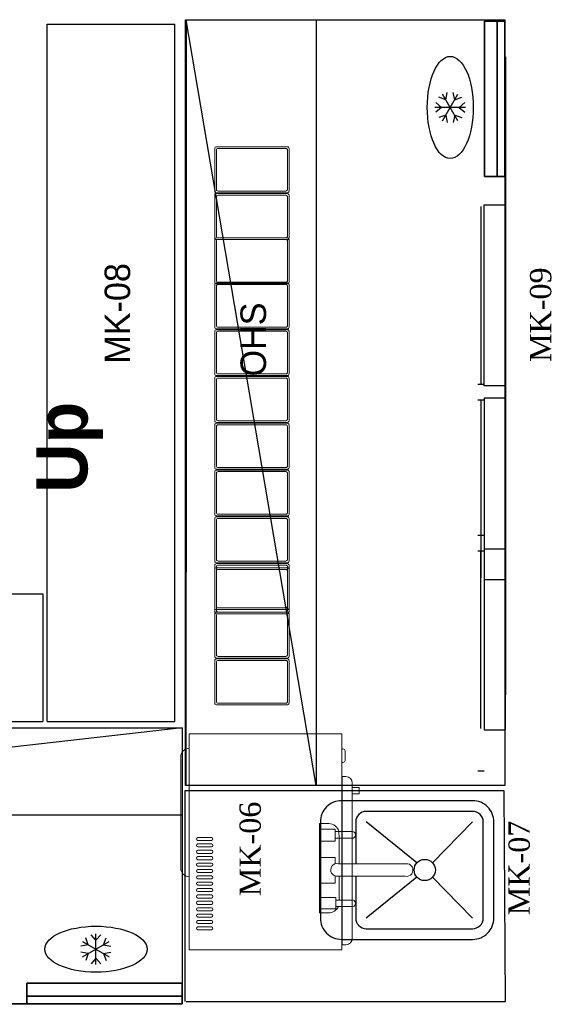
# Model space of a CAD drawing. Header units: millimetres. Extents: x 31882 to 271790, y -35693 to 24917.
# Tile 255 of 256: x 102424 to 103666, y 15770 to 18098. Entities that reach past the tile are written whole.
import ezdxf

# ---------------------------------------------------------------- set-up
doc = ezdxf.new("R2010")
doc.units = ezdxf.units.MM
doc.header["$MEASUREMENT"] = 0
for name, color, linetype, lineweight in [('A - TEXT', 7, 'Continuous', 13), ('CKD Equipments', 252, 'Continuous', 0), ('EQUIPMENT', 130, 'Continuous', 13)]:
    doc.layers.add(name, color=color, linetype=linetype, lineweight=lineweight)
for name, color, linetype in [('EQUI.', 4, 'Continuous'), ('IQ_200_3D', 1, 'Continuous'), ('kitchen equip1', 8, 'Continuous'), ('T-Title', 140, 'Continuous')]:
    doc.layers.add(name, color=color, linetype=linetype)
doc.styles.add('C100', font='txt', dxfattribs={"height": 0.2})
doc.styles.add('CKD_Dimension Text', font='BOOKOS.TTF', dxfattribs={"height": 50})
doc.styles.add('style1', font='txt')

# ---------------------------------------------------------------- blocks, each defined once
blk = doc.blocks.new('A$C08566EE6')
at = {"layer": 'EQUIPMENT'}
for p, q in [((126.2, 404), (126.2, 419)), ((141.5, 419), (126.2, 419)), ((141.5, 419), (141.5, 404)), ((481.1, 403), (115.6, 403)), ((126.2, 403), (126.2, 404)), ((141.5, 403), (141.5, 404)), ((0, 378), (10, 378)), ((0, 378), (0, 20)), ((10, 378), (498, 378)), ((35.7, 378), (35.7, 381)), ((40.7, 386), (62.5, 386)), ((67.5, 378), (67.5, 381)), ((100.6, 379), (100.6, 388)), ((100.6, 379), (496.1, 379)), ((127.3, 378), (127.3, 379)), ((469.4, 378), (469.4, 379)), ((496.1, 379), (496.1, 388)), ((498, 378), (508, 378)), ((508, 20), (508, 378)), ((243.9, 39.8), (243.9, 72.5)), ((251.1, 72.5), (251.1, 39.8)), ((258.9, 39.8), (258.9, 72.5)), ((266.1, 72.5), (266.1, 39.8)), ((273.9, 39.8), (273.9, 72.5)), ((281.1, 72.5), (281.1, 39.8)), ((288.9, 39.8), (288.9, 72.5)), ((296.1, 72.5), (296.1, 39.8)), ((303.9, 39.8), (303.9, 72.5)), ((311.1, 72.5), (311.1, 39.8)), ((318.9, 39.8), (318.9, 72.5)), ((326.1, 72.5), (326.1, 39.8)), ((333.9, 39.8), (333.9, 72.5)), ((341.1, 72.5), (341.1, 39.8)), ((348.9, 39.8), (348.9, 72.5)), ((356.1, 72.5), (356.1, 39.8)), ((363.9, 39.8), (363.9, 72.5)), ((371.1, 72.5), (371.1, 39.8)), ((378.9, 39.8), (378.9, 72.5)), ((386.1, 72.5), (386.1, 39.8)), ((393.9, 39.8), (393.9, 72.5)), ((401.1, 72.5), (401.1, 39.8)), ((408.9, 39.8), (408.9, 72.5)), ((416.1, 72.5), (416.1, 39.8)), ((423.9, 39.8), (423.9, 72.5)), ((431.1, 72.5), (431.1, 39.8)), ((438.9, 39.8), (438.9, 72.5)), ((446.1, 72.5), (446.1, 39.8)), ((453.9, 39.8), (453.9, 72.5)), ((461.1, 72.5), (461.1, 39.8)), ((10, 20), (0, 20)), ((498, 20), (10, 20)), ((508, 20), (498, 20)), ((54, 0), (316.1, 0))]:
    blk.add_line(p, q, dxfattribs=at)
for centre, radius, start, end in [((115.6, 388), 15, 90, 180), ((481.1, 388), 15, 0, 90), ((40.7, 381), 5, 90, 180), ((62.5, 381), 5, 0, 90), ((247.5, 71.2), 3.83, 19.6898, 160.3102), ((262.5, 71.2), 3.83, 19.6898, 160.3102), ((277.5, 71.2), 3.83, 19.6898, 160.3102), ((292.5, 71.2), 3.83, 19.6898, 160.3102), ((307.5, 71.2), 3.83, 19.6898, 160.3102), ((322.5, 71.2), 3.83, 19.6898, 160.3102), ((337.5, 71.2), 3.83, 19.6898, 160.3102), ((352.5, 71.2), 3.83, 19.6898, 160.3102), ((367.5, 71.2), 3.83, 19.6898, 160.3102), ((382.5, 71.2), 3.83, 19.6898, 160.3102), ((397.5, 71.2), 3.83, 19.6898, 160.3102), ((412.5, 71.2), 3.83, 19.6898, 160.3102), ((427.5, 71.2), 3.83, 19.6898, 160.3102), ((442.5, 71.2), 3.83, 19.6898, 160.3102), ((457.5, 71.2), 3.83, 19.6898, 160.3102), ((247.5, 41), 3.8, 198.7415, 341.2585), ((262.5, 41), 3.8, 198.7415, 341.2585), ((277.5, 41), 3.8, 198.7415, 341.2585), ((292.5, 41), 3.8, 198.7415, 341.2585), ((307.5, 41), 3.8, 198.7415, 341.2585), ((322.5, 41), 3.8, 198.7415, 341.2585), ((337.5, 41), 3.8, 198.7415, 341.2585), ((352.5, 41), 3.8, 198.7415, 341.2585), ((367.5, 41), 3.8, 198.7415, 341.2585), ((382.5, 41), 3.8, 198.7415, 341.2585), ((397.5, 41), 3.8, 198.7415, 341.2585), ((412.5, 41), 3.8, 198.7415, 341.2585), ((427.5, 41), 3.8, 198.7415, 341.2585), ((442.5, 41), 3.8, 198.7415, 341.2585), ((457.5, 41), 3.8, 198.7415, 341.2585), ((54, 20), 20, 180, 270), ((316.1, 20), 20, 270, 0)]:
    blk.add_arc(centre, radius, start, end, dxfattribs=at)
blk = doc.blocks.new('ZNS-MC-BASEREFUNIT')
at = {"layer": 'IQ_200_3D'}
for points in [[(0, 70, 155), (0, 70, 600), (304, 70, 600), (304, 70, 155)], [(0, 70, 600), (0, 30, 600), (304, 30, 600), (304, 70, 600)], [(0, 30, 155), (0, 70, 155), (304, 70, 155), (304, 30, 155)], [(304, 30, 500), (0, 30, 500), (0, 45, 500), (304, 45, 500)], [(0, 45, 500), (0, 45, 585), (304, 45, 585), (304, 45, 500)], [(0, 30, 585), (0, 45, 585), (304, 45, 585), (304, 30, 585)], [(0, 30, 500), (0, 30, 155), (304, 30, 155), (304, 30, 500)], [(304, 30, 600), (0, 30, 600), (0, 30, 585), (304, 30, 585)]]:
    blk.add_3dface(points, dxfattribs=at)
for points, invisible_edges in [([(0, 45, 585), (0, 70, 600), (0, 70, 155), (0, 45, 500)], 5), ([(0, 45, 500), (0, 30, 500), (0, 30, 155), (0, 70, 155)], 8), ([(0, 70, 600), (0, 45, 585), (0, 30, 585), (0, 30, 600)], 1), ([(304, 45, 585), (304, 70, 600), (304, 70, 155), (304, 45, 500)], 5), ([(304, 45, 500), (304, 30, 500), (304, 30, 155), (304, 70, 155)], 8), ([(304, 70, 600), (304, 45, 585), (304, 30, 585), (304, 30, 600)], 1)]:
    blk.add_3dface(points, dxfattribs=dict(at, invisible_edges=invisible_edges))

msp = doc.modelspace()

# ---------------------------------------------------------------- linework, layer by layer
at = {"layer": 'CKD Equipments'}
msp.add_arc((103338, 16087.7), 15.1, 257.8667, 96.3738, dxfattribs=at)
msp.add_arc((103338, 16087.7), 15.1, 257.8667, 96.3738, dxfattribs=at)
msp.add_arc((103338, 16087.7), 15.1, 257.8667, 96.3738, dxfattribs=at)
msp.add_arc((103338, 16087.7), 15.1, 257.8667, 96.3738, dxfattribs=at)
msp.add_arc((103338, 16087.7), 15.1, 257.8667, 96.3738, dxfattribs=at)
msp.add_arc((103338, 16087.7), 15.1, 257.8667, 96.3738, dxfattribs=at)
at = {"layer": 'EQUI.'}
msp.add_lwpolyline([(103493.9, 16251.6), (103184.6, 16251.6, 0.414214), (103134.3, 16201.3), (103134.3, 15974, 0.414214), (103184.6, 15923.8), (103493.9, 15923.8, 0.414214), (103544.2, 15974), (103544.2, 16201.3, 0.414214)], format="xyb", close=True, dxfattribs=at)
msp.add_lwpolyline([(103493.9, 16251.6), (103184.6, 16251.6, 0.414214), (103134.3, 16201.3), (103134.3, 15974, 0.414214), (103184.6, 15923.8), (103493.9, 15923.8, 0.414214), (103544.2, 15974), (103544.2, 16201.3, 0.414214)], format="xyb", close=True, dxfattribs=at)
msp.add_lwpolyline([(103493.9, 16251.6), (103184.6, 16251.6, 0.414214), (103134.3, 16201.3), (103134.3, 15974, 0.414214), (103184.6, 15923.8), (103493.9, 15923.8, 0.414214), (103544.2, 15974), (103544.2, 16201.3, 0.414214)], format="xyb", close=True, dxfattribs=at)
msp.add_lwpolyline([(103493.9, 16251.6), (103184.6, 16251.6, 0.414214), (103134.3, 16201.3), (103134.3, 15974, 0.414214), (103184.6, 15923.8), (103493.9, 15923.8, 0.414214), (103544.2, 15974), (103544.2, 16201.3, 0.414214)], format="xyb", close=True, dxfattribs=at)
msp.add_lwpolyline([(103493.9, 16251.6), (103184.6, 16251.6, 0.414214), (103134.3, 16201.3), (103134.3, 15974, 0.414214), (103184.6, 15923.8), (103493.9, 15923.8, 0.414214), (103544.2, 15974), (103544.2, 16201.3, 0.414214)], format="xyb", close=True, dxfattribs=at)
msp.add_lwpolyline([(103493.9, 16251.6), (103184.6, 16251.6, 0.414214), (103134.3, 16201.3), (103134.3, 15974, 0.414214), (103184.6, 15923.8), (103493.9, 15923.8, 0.414214), (103544.2, 15974), (103544.2, 16201.3, 0.414214)], format="xyb", close=True, dxfattribs=at)
msp.add_lwpolyline([(103493.9, 16251.6), (103184.6, 16251.6, 0.414214), (103134.3, 16201.3), (103134.3, 15974, 0.414214), (103184.6, 15923.8), (103493.9, 15923.8, 0.414214), (103544.2, 15974), (103544.2, 16201.3, 0.414214)], format="xyb", close=True, dxfattribs=at)
msp.add_lwpolyline([(103493.9, 16251.6), (103184.6, 16251.6, 0.414214), (103134.3, 16201.3), (103134.3, 15974, 0.414214), (103184.6, 15923.8), (103493.9, 15923.8, 0.414214), (103544.2, 15974), (103544.2, 16201.3, 0.414214)], format="xyb", close=True, dxfattribs=at)
msp.add_lwpolyline([(103217.8, 16072.9), (103217.8, 15974, 0.414214), (103242.9, 15948.9), (103493.9, 15948.9, 0.414214), (103519.1, 15974), (103519.1, 16201.3, 0.414214), (103493.9, 16226.4), (103242.9, 16226.4, 0.414214), (103217.8, 16201.3), (103217.8, 16102.7)], format="xyb", dxfattribs=at)
msp.add_lwpolyline([(103217.8, 16072.9), (103217.8, 15974, 0.414214), (103242.9, 15948.9), (103493.9, 15948.9, 0.414214), (103519.1, 15974), (103519.1, 16201.3, 0.414214), (103493.9, 16226.4), (103242.9, 16226.4, 0.414214), (103217.8, 16201.3), (103217.8, 16102.7)], format="xyb", dxfattribs=at)
msp.add_lwpolyline([(103217.8, 16072.9), (103217.8, 15974, 0.414214), (103242.9, 15948.9), (103493.9, 15948.9, 0.414214), (103519.1, 15974), (103519.1, 16201.3, 0.414214), (103493.9, 16226.4), (103242.9, 16226.4, 0.414214), (103217.8, 16201.3), (103217.8, 16102.7)], format="xyb", dxfattribs=at)
msp.add_lwpolyline([(103217.8, 16072.9), (103217.8, 15974, 0.414214), (103242.9, 15948.9), (103493.9, 15948.9, 0.414214), (103519.1, 15974), (103519.1, 16201.3, 0.414214), (103493.9, 16226.4), (103242.9, 16226.4, 0.414214), (103217.8, 16201.3), (103217.8, 16102.7)], format="xyb", dxfattribs=at)
msp.add_lwpolyline([(103217.8, 16072.9), (103217.8, 15974, 0.414214), (103242.9, 15948.9), (103493.9, 15948.9, 0.414214), (103519.1, 15974), (103519.1, 16201.3, 0.414214), (103493.9, 16226.4), (103242.9, 16226.4, 0.414214), (103217.8, 16201.3), (103217.8, 16102.7)], format="xyb", dxfattribs=at)
msp.add_lwpolyline([(103217.8, 16072.9), (103217.8, 15974, 0.414214), (103242.9, 15948.9), (103493.9, 15948.9, 0.414214), (103519.1, 15974), (103519.1, 16201.3, 0.414214), (103493.9, 16226.4), (103242.9, 16226.4, 0.414214), (103217.8, 16201.3), (103217.8, 16102.7)], format="xyb", dxfattribs=at)
msp.add_lwpolyline([(103217.8, 16072.9), (103217.8, 15974, 0.414214), (103242.9, 15948.9), (103493.9, 15948.9, 0.414214), (103519.1, 15974), (103519.1, 16201.3, 0.414214), (103493.9, 16226.4), (103242.9, 16226.4, 0.414214), (103217.8, 16201.3), (103217.8, 16102.7)], format="xyb", dxfattribs=at)
msp.add_lwpolyline([(103217.8, 16072.9), (103217.8, 15974, 0.414214), (103242.9, 15948.9), (103493.9, 15948.9, 0.414214), (103519.1, 15974), (103519.1, 16201.3, 0.414214), (103493.9, 16226.4), (103242.9, 16226.4, 0.414214), (103217.8, 16201.3), (103217.8, 16102.7)], format="xyb", dxfattribs=at)
for points in [[(103362.4, 16104.6), (103242.9, 16201.3)], [(103362.4, 16104.6), (103242.9, 16201.3)], [(103362.4, 16104.6), (103242.9, 16201.3)], [(103362.4, 16104.6), (103242.9, 16201.3)], [(103362.4, 16104.6), (103242.9, 16201.3)], [(103362.4, 16104.6), (103242.9, 16201.3)], [(103362.4, 16104.6), (103242.9, 16201.3)], [(103362.4, 16104.6), (103242.9, 16201.3)], [(103493.9, 16201.3), (103399.6, 16104.6)], [(103493.9, 16201.3), (103399.6, 16104.6)], [(103493.9, 16201.3), (103399.6, 16104.6)], [(103493.9, 16201.3), (103399.6, 16104.6)], [(103493.9, 16201.3), (103399.6, 16104.6)], [(103493.9, 16201.3), (103399.6, 16104.6)], [(103493.9, 16201.3), (103399.6, 16104.6)], [(103493.9, 16201.3), (103399.6, 16104.6)], [(103362.4, 16070.7), (103242.9, 15974)], [(103362.4, 16070.7), (103242.9, 15974)], [(103362.4, 16070.7), (103242.9, 15974)], [(103362.4, 16070.7), (103242.9, 15974)], [(103362.4, 16070.7), (103242.9, 15974)], [(103362.4, 16070.7), (103242.9, 15974)], [(103362.4, 16070.7), (103242.9, 15974)], [(103362.4, 16070.7), (103242.9, 15974)], [(103493.9, 15974), (103399.6, 16070.7)], [(103493.9, 15974), (103399.6, 16070.7)], [(103493.9, 15974), (103399.6, 16070.7)], [(103493.9, 15974), (103399.6, 16070.7)], [(103493.9, 15974), (103399.6, 16070.7)], [(103493.9, 15974), (103399.6, 16070.7)], [(103493.9, 15974), (103399.6, 16070.7)], [(103493.9, 15974), (103399.6, 16070.7)]]:
    msp.add_lwpolyline(points, dxfattribs=at)
msp.add_circle((103381, 16087.7), 25.1, dxfattribs=at)
msp.add_circle((103381, 16087.7), 25.1, dxfattribs=at)
msp.add_circle((103381, 16087.7), 25.1, dxfattribs=at)
msp.add_circle((103381, 16087.7), 25.1, dxfattribs=at)
msp.add_circle((103381, 16087.7), 25.1, dxfattribs=at)
msp.add_circle((103381, 16087.7), 25.1, dxfattribs=at)
msp.add_circle((103381, 16087.7), 25.1, dxfattribs=at)
msp.add_circle((103381, 16087.7), 25.1, dxfattribs=at)
at = {"layer": 'EQUIPMENT'}
for p, q in [((103207.5, 16178.5), (103168.9, 16178.5)), ((103207.5, 16178.5), (103168.9, 16178.5)), ((103178.3, 16178.5), (103179.1, 16162.9)), ((103178.3, 16178.5), (103179.1, 16162.9))]:
    msp.add_line(p, q, dxfattribs=at)
for points in [[(102888.8, 17797.1), (103056.6, 17797.1, -0.414214), (103060.4, 17793.3), (103060.4, 17692.4, -0.414214), (103056.6, 17688.6), (102888.8, 17688.6, -0.414214), (102885, 17692.4), (102885, 17793.3, -0.414214)], [(102888.8, 17797.1), (103056.6, 17797.1, -0.414214), (103060.4, 17793.3), (103060.4, 17692.4, -0.414214), (103056.6, 17688.6), (102888.8, 17688.6, -0.414214), (102885, 17692.4), (102885, 17793.3, -0.414214)], [(102892.6, 17793.3), (103052.8, 17793.3, -0.414214), (103056.6, 17789.5), (103056.6, 17696.2, -0.414214), (103052.8, 17692.4), (102892.6, 17692.4, -0.414214), (102888.8, 17696.2), (102888.8, 17789.5, -0.414214)], [(102892.6, 17793.3), (103052.8, 17793.3, -0.414214), (103056.6, 17789.5), (103056.6, 17696.2, -0.414214), (103052.8, 17692.4), (102892.6, 17692.4, -0.414214), (102888.8, 17696.2), (102888.8, 17789.5, -0.414214)], [(102888.8, 17686.6), (103056.6, 17686.6, -0.414214), (103060.4, 17682.7), (103060.4, 17581.8, -0.414214), (103056.6, 17578), (102888.8, 17578, -0.414214), (102885, 17581.8), (102885, 17682.7, -0.414214)], [(102888.8, 17686.6), (103056.6, 17686.6, -0.414214), (103060.4, 17682.7), (103060.4, 17581.8, -0.414214), (103056.6, 17578), (102888.8, 17578, -0.414214), (102885, 17581.8), (102885, 17682.7, -0.414214)], [(102892.6, 17682.7), (103052.8, 17682.7, -0.414214), (103056.6, 17678.9), (103056.6, 17585.7, -0.414214), (103052.8, 17581.8), (102892.6, 17581.8, -0.414214), (102888.8, 17585.7), (102888.8, 17678.9, -0.414214)], [(102892.6, 17682.7), (103052.8, 17682.7, -0.414214), (103056.6, 17678.9), (103056.6, 17585.7, -0.414214), (103052.8, 17581.8), (102892.6, 17581.8, -0.414214), (102888.8, 17585.7), (102888.8, 17678.9, -0.414214)], [(102888.8, 17473.3), (103056.6, 17473.3, 0.414214), (103060.4, 17477.1), (103060.4, 17578, 0.414214), (103056.6, 17581.8), (102888.8, 17581.8, 0.414214), (102885, 17578), (102885, 17477.1, 0.414214)], [(102888.8, 17473.3), (103056.6, 17473.3, 0.414214), (103060.4, 17477.1), (103060.4, 17578, 0.414214), (103056.6, 17581.8), (102888.8, 17581.8, 0.414214), (102885, 17578), (102885, 17477.1, 0.414214)], [(102892.6, 17477.1), (103052.8, 17477.1, 0.414214), (103056.6, 17481), (103056.6, 17574.2, 0.414214), (103052.8, 17578), (102892.6, 17578, 0.414214), (102888.8, 17574.2), (102888.8, 17481, 0.414214)], [(102892.6, 17477.1), (103052.8, 17477.1, 0.414214), (103056.6, 17481), (103056.6, 17574.2, 0.414214), (103052.8, 17578), (102892.6, 17578, 0.414214), (102888.8, 17574.2), (102888.8, 17481, 0.414214)], [(102888.8, 17366.9), (103056.6, 17366.9, 0.414214), (103060.4, 17370.7), (103060.4, 17471.6, 0.414214), (103056.6, 17475.4), (102888.8, 17475.4, 0.414214), (102885, 17471.6), (102885, 17370.7, 0.414214)], [(102888.8, 17366.9), (103056.6, 17366.9, 0.414214), (103060.4, 17370.7), (103060.4, 17471.6, 0.414214), (103056.6, 17475.4), (102888.8, 17475.4, 0.414214), (102885, 17471.6), (102885, 17370.7, 0.414214)], [(102892.6, 17370.7), (103052.8, 17370.7, 0.414214), (103056.6, 17374.6), (103056.6, 17467.8, 0.414214), (103052.8, 17471.6), (102892.6, 17471.6, 0.414214), (102888.8, 17467.8), (102888.8, 17374.6, 0.414214)], [(102892.6, 17370.7), (103052.8, 17370.7, 0.414214), (103056.6, 17374.6), (103056.6, 17467.8, 0.414214), (103052.8, 17471.6), (102892.6, 17471.6, 0.414214), (102888.8, 17467.8), (102888.8, 17374.6, 0.414214)], [(102888.8, 17256.3), (103056.6, 17256.3, 0.414214), (103060.4, 17260.2), (103060.4, 17361.1, 0.414214), (103056.6, 17364.9), (102888.8, 17364.9, 0.414214), (102885, 17361.1), (102885, 17260.2, 0.414214)], [(102888.8, 17256.3), (103056.6, 17256.3, 0.414214), (103060.4, 17260.2), (103060.4, 17361.1, 0.414214), (103056.6, 17364.9), (102888.8, 17364.9, 0.414214), (102885, 17361.1), (102885, 17260.2, 0.414214)], [(102892.6, 17260.2), (103052.8, 17260.2, 0.414214), (103056.6, 17264), (103056.6, 17357.2, 0.414214), (103052.8, 17361.1), (102892.6, 17361.1, 0.414214), (102888.8, 17357.2), (102888.8, 17264, 0.414214)], [(102892.6, 17260.2), (103052.8, 17260.2, 0.414214), (103056.6, 17264), (103056.6, 17357.2, 0.414214), (103052.8, 17361.1), (102892.6, 17361.1, 0.414214), (102888.8, 17357.2), (102888.8, 17264, 0.414214)], [(102888.8, 17145.8), (103056.6, 17145.8, 0.414214), (103060.4, 17149.6), (103060.4, 17250.5, 0.414214), (103056.6, 17254.3), (102888.8, 17254.3, 0.414214), (102885, 17250.5), (102885, 17149.6, 0.414214)], [(102888.8, 17145.8), (103056.6, 17145.8, 0.414214), (103060.4, 17149.6), (103060.4, 17250.5, 0.414214), (103056.6, 17254.3), (102888.8, 17254.3, 0.414214), (102885, 17250.5), (102885, 17149.6, 0.414214)], [(102892.6, 17149.6), (103052.8, 17149.6, 0.414214), (103056.6, 17153.4), (103056.6, 17246.7, 0.414214), (103052.8, 17250.5), (102892.6, 17250.5, 0.414214), (102888.8, 17246.7), (102888.8, 17153.4, 0.414214)], [(102892.6, 17149.6), (103052.8, 17149.6, 0.414214), (103056.6, 17153.4), (103056.6, 17246.7, 0.414214), (103052.8, 17250.5), (102892.6, 17250.5, 0.414214), (102888.8, 17246.7), (102888.8, 17153.4, 0.414214)], [(102888.8, 17143.8), (103056.6, 17143.8, -0.414214), (103060.4, 17139.9), (103060.4, 17039, -0.414214), (103056.6, 17035.2), (102888.8, 17035.2, -0.414214), (102885, 17039), (102885, 17139.9, -0.414214)], [(102888.8, 17143.8), (103056.6, 17143.8, -0.414214), (103060.4, 17139.9), (103060.4, 17039, -0.414214), (103056.6, 17035.2), (102888.8, 17035.2, -0.414214), (102885, 17039), (102885, 17139.9, -0.414214)], [(102892.6, 17139.9), (103052.8, 17139.9, -0.414214), (103056.6, 17136.1), (103056.6, 17042.9, -0.414214), (103052.8, 17039), (102892.6, 17039, -0.414214), (102888.8, 17042.9), (102888.8, 17136.1, -0.414214)], [(102892.6, 17139.9), (103052.8, 17139.9, -0.414214), (103056.6, 17136.1), (103056.6, 17042.9, -0.414214), (103052.8, 17039), (102892.6, 17039, -0.414214), (102888.8, 17042.9), (102888.8, 17136.1, -0.414214)], [(102888.8, 17033.2), (103056.6, 17033.2, -0.414214), (103060.4, 17029.4), (103060.4, 16928.5, -0.414214), (103056.6, 16924.7), (102888.8, 16924.7, -0.414214), (102885, 16928.5), (102885, 17029.4, -0.414214)], [(102888.8, 17033.2), (103056.6, 17033.2, -0.414214), (103060.4, 17029.4), (103060.4, 16928.5, -0.414214), (103056.6, 16924.7), (102888.8, 16924.7, -0.414214), (102885, 16928.5), (102885, 17029.4, -0.414214)], [(102892.6, 17029.4), (103052.8, 17029.4, -0.414214), (103056.6, 17025.5), (103056.6, 16932.3, -0.414214), (103052.8, 16928.5), (102892.6, 16928.5, -0.414214), (102888.8, 16932.3), (102888.8, 17025.5, -0.414214)], [(102892.6, 17029.4), (103052.8, 17029.4, -0.414214), (103056.6, 17025.5), (103056.6, 16932.3, -0.414214), (103052.8, 16928.5), (102892.6, 16928.5, -0.414214), (102888.8, 16932.3), (102888.8, 17025.5, -0.414214)], [(102888.8, 16922.6), (103056.6, 16922.6, -0.414214), (103060.4, 16918.8), (103060.4, 16817.9, -0.414214), (103056.6, 16814.1), (102888.8, 16814.1, -0.414214), (102885, 16817.9), (102885, 16918.8, -0.414214)], [(102888.8, 16922.6), (103056.6, 16922.6, -0.414214), (103060.4, 16918.8), (103060.4, 16817.9, -0.414214), (103056.6, 16814.1), (102888.8, 16814.1, -0.414214), (102885, 16817.9), (102885, 16918.8, -0.414214)], [(102892.6, 16918.8), (103052.8, 16918.8, -0.414214), (103056.6, 16915), (103056.6, 16821.8, -0.414214), (103052.8, 16817.9), (102892.6, 16817.9, -0.414214), (102888.8, 16821.8), (102888.8, 16915, -0.414214)], [(102892.6, 16918.8), (103052.8, 16918.8, -0.414214), (103056.6, 16915), (103056.6, 16821.8, -0.414214), (103052.8, 16817.9), (102892.6, 16817.9, -0.414214), (102888.8, 16821.8), (102888.8, 16915, -0.414214)], [(102888.8, 16812.1), (103056.6, 16812.1, -0.414214), (103060.4, 16808.3), (103060.4, 16707.4, -0.414214), (103056.6, 16703.5), (102888.8, 16703.5, -0.414214), (102885, 16707.4), (102885, 16808.3, -0.414214)], [(102888.8, 16812.1), (103056.6, 16812.1, -0.414214), (103060.4, 16808.3), (103060.4, 16707.4, -0.414214), (103056.6, 16703.5), (102888.8, 16703.5, -0.414214), (102885, 16707.4), (102885, 16808.3, -0.414214)], [(102892.6, 16808.3), (103052.8, 16808.3, -0.414214), (103056.6, 16804.4), (103056.6, 16711.2, -0.414214), (103052.8, 16707.4), (102892.6, 16707.4, -0.414214), (102888.8, 16711.2), (102888.8, 16804.4, -0.414214)], [(102892.6, 16808.3), (103052.8, 16808.3, -0.414214), (103056.6, 16804.4), (103056.6, 16711.2, -0.414214), (103052.8, 16707.4), (102892.6, 16707.4, -0.414214), (102888.8, 16711.2), (102888.8, 16804.4, -0.414214)], [(102888.8, 16693.5), (103056.6, 16693.5, 0.414214), (103060.4, 16697.4), (103060.4, 16798.2, 0.414214), (103056.6, 16802.1), (102888.8, 16802.1, 0.414214), (102885, 16798.2), (102885, 16697.4, 0.414214)], [(102888.8, 16693.5), (103056.6, 16693.5, 0.414214), (103060.4, 16697.4), (103060.4, 16798.2, 0.414214), (103056.6, 16802.1), (102888.8, 16802.1, 0.414214), (102885, 16798.2), (102885, 16697.4, 0.414214)], [(102892.6, 16697.4), (103052.8, 16697.4, 0.414214), (103056.6, 16701.2), (103056.6, 16794.4, 0.414214), (103052.8, 16798.2), (102892.6, 16798.2, 0.414214), (102888.8, 16794.4), (102888.8, 16701.2, 0.414214)], [(102892.6, 16697.4), (103052.8, 16697.4, 0.414214), (103056.6, 16701.2), (103056.6, 16794.4, 0.414214), (103052.8, 16798.2), (102892.6, 16798.2, 0.414214), (102888.8, 16794.4), (102888.8, 16701.2, 0.414214)], [(102888.8, 16588.8), (103056.6, 16588.8, 0.414214), (103060.4, 16592.6), (103060.4, 16693.5, 0.414214), (103056.6, 16697.4), (102888.8, 16697.4, 0.414214), (102885, 16693.5), (102885, 16592.6, 0.414214)], [(102888.8, 16588.8), (103056.6, 16588.8, 0.414214), (103060.4, 16592.6), (103060.4, 16693.5, 0.414214), (103056.6, 16697.4), (102888.8, 16697.4, 0.414214), (102885, 16693.5), (102885, 16592.6, 0.414214)], [(102892.6, 16592.6), (103052.8, 16592.6, 0.414214), (103056.6, 16596.5), (103056.6, 16689.7, 0.414214), (103052.8, 16693.5), (102892.6, 16693.5, 0.414214), (102888.8, 16689.7), (102888.8, 16596.5, 0.414214)], [(102892.6, 16592.6), (103052.8, 16592.6, 0.414214), (103056.6, 16596.5), (103056.6, 16689.7, 0.414214), (103052.8, 16693.5), (102892.6, 16693.5, 0.414214), (102888.8, 16689.7), (102888.8, 16596.5, 0.414214)], [(102888.8, 16478.3), (103056.6, 16478.3, 0.414214), (103060.4, 16482.1), (103060.4, 16583, 0.414214), (103056.6, 16586.8), (102888.8, 16586.8, 0.414214), (102885, 16583), (102885, 16482.1, 0.414214)], [(102888.8, 16478.3), (103056.6, 16478.3, 0.414214), (103060.4, 16482.1), (103060.4, 16583, 0.414214), (103056.6, 16586.8), (102888.8, 16586.8, 0.414214), (102885, 16583), (102885, 16482.1, 0.414214)], [(102892.6, 16482.1), (103052.8, 16482.1, 0.414214), (103056.6, 16485.9), (103056.6, 16579.1, 0.414214), (103052.8, 16583), (102892.6, 16583, 0.414214), (102888.8, 16579.1), (102888.8, 16485.9, 0.414214)], [(102892.6, 16482.1), (103052.8, 16482.1, 0.414214), (103056.6, 16485.9), (103056.6, 16579.1, 0.414214), (103052.8, 16583), (102892.6, 16583, 0.414214), (102888.8, 16579.1), (102888.8, 16485.9, 0.414214)]]:
    msp.add_lwpolyline(points, format="xyb", close=True, dxfattribs=at)
msp.add_lwpolyline([(103176.9, 16001.1, -0.294125), (103154, 15986.4), (103132.5, 15986.4), (103132.5, 16197.3), (103154, 16197.3, -0.340822), (103178.3, 16178.5)], format="xyb", dxfattribs=at)
msp.add_lwpolyline([(103176.9, 16001.1, -0.294125), (103154, 15986.4), (103132.5, 15986.4), (103132.5, 16197.3), (103154, 16197.3, -0.340822), (103178.3, 16178.5)], format="xyb", dxfattribs=at)
msp.add_lwpolyline([(103176.9, 16001.1, -0.294125), (103154, 15986.4), (103132.5, 15986.4), (103132.5, 16197.3), (103154, 16197.3, -0.340822), (103178.3, 16178.5)], format="xyb", dxfattribs=at)
msp.add_lwpolyline([(103176.9, 16001.1, -0.294125), (103154, 15986.4), (103132.5, 15986.4), (103132.5, 16197.3), (103154, 16197.3, -0.340822), (103178.3, 16178.5)], format="xyb", dxfattribs=at)
msp.add_lwpolyline([(103176.9, 16001.1, -0.294125), (103154, 15986.4), (103132.5, 15986.4), (103132.5, 16197.3), (103154, 16197.3, -0.340822), (103178.3, 16178.5)], format="xyb", dxfattribs=at)
msp.add_lwpolyline([(103176.9, 16001.1, -0.294125), (103154, 15986.4), (103132.5, 15986.4), (103132.5, 16197.3), (103154, 16197.3, -0.340822), (103178.3, 16178.5)], format="xyb", dxfattribs=at)
msp.add_lwpolyline([(103176.9, 16001.1, -0.294125), (103154, 15986.4), (103132.5, 15986.4), (103132.5, 16197.3), (103154, 16197.3, -0.340822), (103178.3, 16178.5)], format="xyb", dxfattribs=at)
msp.add_lwpolyline([(103176.9, 16001.1, -0.294125), (103154, 15986.4), (103132.5, 15986.4), (103132.5, 16197.3), (103154, 16197.3, -0.340822), (103178.3, 16178.5)], format="xyb", dxfattribs=at)
for points in [[(103168.9, 16184.6), (103168.9, 16156.1), (103133.3, 16156.1), (103133.3, 16184.6)], [(103168.9, 16184.6), (103168.9, 16156.1), (103133.3, 16156.1), (103133.3, 16184.6)], [(103168.9, 16184.6), (103168.9, 16156.1), (103133.3, 16156.1), (103133.3, 16184.6)], [(103168.9, 16184.6), (103168.9, 16156.1), (103133.3, 16156.1), (103133.3, 16184.6)], [(103168.9, 16184.6), (103168.9, 16156.1), (103133.3, 16156.1), (103133.3, 16184.6)], [(103168.9, 16184.6), (103168.9, 16156.1), (103133.3, 16156.1), (103133.3, 16184.6)], [(103168.9, 16184.6), (103168.9, 16156.1), (103133.3, 16156.1), (103133.3, 16184.6)], [(103168.9, 16184.6), (103168.9, 16156.1), (103133.3, 16156.1), (103133.3, 16184.6)], [(103171.2, 16022.8), (103171.2, 15995.8), (103133.3, 15995.8), (103133.3, 16022.8)], [(103171.2, 16022.8), (103171.2, 15995.8), (103133.3, 15995.8), (103133.3, 16022.8)], [(103171.2, 16022.8), (103171.2, 15995.8), (103133.3, 15995.8), (103133.3, 16022.8)], [(103171.2, 16022.8), (103171.2, 15995.8), (103133.3, 15995.8), (103133.3, 16022.8)], [(103171.2, 16022.8), (103171.2, 15995.8), (103133.3, 15995.8), (103133.3, 16022.8)], [(103171.2, 16022.8), (103171.2, 15995.8), (103133.3, 15995.8), (103133.3, 16022.8)], [(103171.2, 16022.8), (103171.2, 15995.8), (103133.3, 15995.8), (103133.3, 16022.8)], [(103171.2, 16022.8), (103171.2, 15995.8), (103133.3, 15995.8), (103133.3, 16022.8)]]:
    msp.add_lwpolyline(points, close=True, dxfattribs=at)
for points in [[(103207.5, 16162.9), (103168.9, 16162.9)], [(103207.5, 16162.9), (103168.9, 16162.9)], [(103207.5, 16162.9), (103168.9, 16162.9)], [(103207.5, 16162.9), (103168.9, 16162.9)], [(103207.5, 16162.9), (103168.9, 16162.9)], [(103207.5, 16162.9), (103168.9, 16162.9)], [(103207.5, 16162.9), (103168.9, 16162.9)], [(103207.5, 16162.9), (103168.9, 16162.9)], [(103179.1, 16162.9), (103179.1, 16102.7)], [(103179.1, 16162.9), (103179.1, 16102.7)], [(103179.1, 16162.9), (103179.1, 16102.7)], [(103179.1, 16162.9), (103179.1, 16102.7)], [(103179.1, 16162.9), (103179.1, 16102.7)], [(103179.1, 16162.9), (103179.1, 16102.7)], [(103179.1, 16162.9), (103179.1, 16102.7)], [(103179.1, 16162.9), (103179.1, 16102.7)], [(103168.9, 16073.7), (103168.9, 16056.6), (103132.5, 16056.6), (103132.5, 16117.5), (103168.9, 16117.5), (103168.9, 16102.1)], [(103168.9, 16073.7), (103168.9, 16056.6), (103132.5, 16056.6), (103132.5, 16117.5), (103168.9, 16117.5), (103168.9, 16102.1)], [(103168.9, 16073.7), (103168.9, 16056.6), (103132.5, 16056.6), (103132.5, 16117.5), (103168.9, 16117.5), (103168.9, 16102.1)], [(103168.9, 16073.7), (103168.9, 16056.6), (103132.5, 16056.6), (103132.5, 16117.5), (103168.9, 16117.5), (103168.9, 16102.1)], [(103168.9, 16073.7), (103168.9, 16056.6), (103132.5, 16056.6), (103132.5, 16117.5), (103168.9, 16117.5), (103168.9, 16102.1)], [(103168.9, 16073.7), (103168.9, 16056.6), (103132.5, 16056.6), (103132.5, 16117.5), (103168.9, 16117.5), (103168.9, 16102.1)], [(103168.9, 16073.7), (103168.9, 16056.6), (103132.5, 16056.6), (103132.5, 16117.5), (103168.9, 16117.5), (103168.9, 16102.1)], [(103168.9, 16073.7), (103168.9, 16056.6), (103132.5, 16056.6), (103132.5, 16117.5), (103168.9, 16117.5), (103168.9, 16102.1)], [(103336.3, 16102.7), (103176, 16102.7)], [(103336.3, 16102.7), (103176, 16102.7)], [(103336.3, 16102.7), (103176, 16102.7)], [(103336.3, 16102.7), (103176, 16102.7)], [(103336.3, 16102.7), (103176, 16102.7)], [(103336.3, 16102.7), (103176, 16102.7)], [(103336.3, 16102.7), (103176, 16102.7)], [(103336.3, 16102.7), (103176, 16102.7)], [(103175.7, 16072.9), (103334.8, 16072.9)], [(103175.7, 16072.9), (103334.8, 16072.9)], [(103175.7, 16072.9), (103334.8, 16072.9)], [(103175.7, 16072.9), (103334.8, 16072.9)], [(103175.7, 16072.9), (103334.8, 16072.9)], [(103175.7, 16072.9), (103334.8, 16072.9)], [(103175.7, 16072.9), (103334.8, 16072.9)], [(103175.7, 16072.9), (103334.8, 16072.9)], [(103179.1, 16072.9), (103179.1, 16016.7)], [(103179.1, 16072.9), (103179.1, 16016.7)], [(103179.1, 16072.9), (103179.1, 16016.7)], [(103179.1, 16072.9), (103179.1, 16016.7)], [(103179.1, 16072.9), (103179.1, 16016.7)], [(103179.1, 16072.9), (103179.1, 16016.7)], [(103179.1, 16072.9), (103179.1, 16016.7)], [(103179.1, 16072.9), (103179.1, 16016.7)], [(103171.2, 16016.7), (103207.5, 16016.7)], [(103171.2, 16016.7), (103207.5, 16016.7)], [(103171.2, 16016.7), (103207.5, 16016.7)], [(103171.2, 16016.7), (103207.5, 16016.7)], [(103171.2, 16016.7), (103207.5, 16016.7)], [(103171.2, 16016.7), (103207.5, 16016.7)], [(103171.2, 16016.7), (103207.5, 16016.7)], [(103171.2, 16016.7), (103207.5, 16016.7)], [(103207.5, 16001.1), (103171.2, 16001.1)], [(103207.5, 16001.1), (103171.2, 16001.1)], [(103207.5, 16001.1), (103171.2, 16001.1)], [(103207.5, 16001.1), (103171.2, 16001.1)], [(103207.5, 16001.1), (103171.2, 16001.1)], [(103207.5, 16001.1), (103171.2, 16001.1)], [(103207.5, 16001.1), (103171.2, 16001.1)], [(103207.5, 16001.1), (103171.2, 16001.1)]]:
    msp.add_lwpolyline(points, dxfattribs=at)
for centre, radius, start, end in [((103209.5, 16170.7), 8.04, 255.6134, 104.3866), ((103209.5, 16170.7), 8.04, 255.6134, 104.3866), ((103209.5, 16170.7), 8.04, 255.6134, 104.3866), ((103209.5, 16170.7), 8.04, 255.6134, 104.3866), ((103209.5, 16170.7), 8.04, 255.6134, 104.3866), ((103209.5, 16170.7), 8.04, 255.6134, 104.3866), ((103209.5, 16170.7), 8.04, 255.6134, 104.3866), ((103209.5, 16170.7), 8.04, 255.6134, 104.3866), ((103174, 16087.9), 15.1, 77.8667, 276.3738), ((103174, 16087.9), 15.1, 77.8667, 276.3738), ((103174, 16087.9), 15.1, 77.8667, 276.3738), ((103174, 16087.9), 15.1, 77.8667, 276.3738), ((103174, 16087.9), 15.1, 77.8667, 276.3738), ((103174, 16087.9), 15.1, 77.8667, 276.3738), ((103174, 16087.9), 15.1, 77.8667, 276.3738), ((103174, 16087.9), 15.1, 77.8667, 276.3738), ((103338, 16087.7), 15.1, 257.8667, 96.3738), ((103338, 16087.7), 15.1, 257.8667, 96.3738), ((103209.5, 16008.9), 8.04, 255.6134, 104.3866), ((103209.5, 16008.9), 8.04, 255.6134, 104.3866), ((103209.5, 16008.9), 8.04, 255.6134, 104.3866), ((103209.5, 16008.9), 8.04, 255.6134, 104.3866), ((103209.5, 16008.9), 8.04, 255.6134, 104.3866), ((103209.5, 16008.9), 8.04, 255.6134, 104.3866), ((103209.5, 16008.9), 8.04, 255.6134, 104.3866), ((103209.5, 16008.9), 8.04, 255.6134, 104.3866)]:
    msp.add_arc(centre, radius, start, end, dxfattribs=at)
at = {"layer": 'kitchen equip1'}
for p, q in [((102488.7, 16438.6, 4538.2), (102488.7, 18086.9, 4538.2)), ((102790.3, 16438.6, 4538.2), (102790.3, 18086.9, 4538.2)), ((102817.5, 18097.6), (102817.5, 16791.5)), ((103124.1, 16287.6), (102817.5, 18097.6)), ((102817.5, 16287.6), (102817.5, 18097.6)), ((103124.1, 18097.6), (103124.1, 16287.6)), ((103571.5, 18010.2), (103571.5, 16501.9)), ((103513.7, 17655.8), (103513.7, 17235.9)), ((103506.2, 17235.9), (103521.2, 17235.9)), ((103506.2, 17199.3), (103521.2, 17199.3)), ((103513.7, 17199.3), (103513.7, 16778.4)), ((103506.2, 16878.9), (103521.2, 16878.9)), ((103506.2, 16842.4), (103521.2, 16842.4)), ((103513.7, 16422.4), (103513.7, 16842.4)), ((100999, 16740.3, 4538.2), (102478.6, 16740.3, 4538.2)), ((100999, 16438.6, 4538.2), (102478.6, 16438.6, 4538.2)), ((102488.7, 16438.6, 4538.2), (102790.3, 16438.6, 4538.2)), ((100998, 16423.8), (102808, 16423.8)), ((102808, 16423.8), (100998, 16217.7)), ((103506.2, 16321.9), (103521.2, 16321.9)), ((102814.5, 16275.1, 4538.2), (102814.5, 15777.3, 4538.2)), ((103568.6, 16275.1, 4538.2), (102814.5, 16275.1, 4538.2)), ((103571.7, 15777.3, 4538.2), (103568.6, 16275.1, 4538.2)), ((102808, 16217.7), (100998, 16217.7)), ((102720.6, 15770.3), (101212.3, 15770.3)), ((102817.6, 15777.3, 4538.2), (103571.7, 15777.3, 4538.2))]:
    msp.add_line(p, q, dxfattribs=at)
at = {"layer": 'kitchen equip1', "ltscale": 700}
for p, q in [((103459.3, 17858.9, -663.7), (103423.1, 17921.6, -663.7)), ((103423.1, 17858.9, -663.7), (103459.3, 17921.6, -663.7)), ((103459.3, 17858.9, -663.7), (103423.1, 17921.6, -663.7)), ((103423.1, 17858.9, -663.7), (103459.3, 17921.6, -663.7)), ((103430.7, 17908.5, -663.7), (103434.1, 17925.7, -663.7)), ((103430.7, 17908.5, -663.7), (103434.1, 17925.7, -663.7)), ((103451.8, 17908.5, -663.7), (103448.4, 17925.7, -663.7)), ((103451.8, 17908.5, -663.7), (103448.4, 17925.7, -663.7)), ((103420.1, 17890.2, -663.7), (103406.9, 17901.8, -663.7)), ((103420.1, 17890.2, -663.7), (103406.9, 17901.8, -663.7)), ((103430.7, 17908.5, -663.7), (103414.1, 17914.2, -663.7)), ((103430.7, 17908.5, -663.7), (103414.1, 17914.2, -663.7)), ((103451.8, 17908.5, -663.7), (103468.4, 17914.2, -663.7)), ((103451.8, 17908.5, -663.7), (103468.4, 17914.2, -663.7)), ((103462.3, 17890.2, -663.7), (103475.5, 17901.8, -663.7)), ((103462.3, 17890.2, -663.7), (103475.5, 17901.8, -663.7)), ((103477.4, 17890.2, -663.7), (103405, 17890.2, -663.7)), ((103477.4, 17890.2, -663.7), (103405, 17890.2, -663.7)), ((103420.1, 17890.2, -663.7), (103406.9, 17878.7, -663.7)), ((103420.1, 17890.2, -663.7), (103406.9, 17878.7, -663.7)), ((103462.3, 17890.2, -663.7), (103475.5, 17878.7, -663.7)), ((103462.3, 17890.2, -663.7), (103475.5, 17878.7, -663.7)), ((103430.7, 17872, -663.7), (103414.1, 17866.3, -663.7)), ((103430.7, 17872, -663.7), (103414.1, 17866.3, -663.7)), ((103430.7, 17872, -663.7), (103434.1, 17854.8, -663.7)), ((103430.7, 17872, -663.7), (103434.1, 17854.8, -663.7)), ((103451.8, 17872, -663.7), (103448.4, 17854.8, -663.7)), ((103451.8, 17872, -663.7), (103448.4, 17854.8, -663.7)), ((103451.8, 17872, -663.7), (103468.4, 17866.3, -663.7)), ((103451.8, 17872, -663.7), (103468.4, 17866.3, -663.7)), ((102585.9, 15911.2, -663.7), (102580.2, 15927.7, -663.7)), ((102585.9, 15911.2, -663.7), (102580.2, 15927.7, -663.7)), ((102604.2, 15921.7, -663.7), (102592.6, 15934.9, -663.7)), ((102604.2, 15921.7, -663.7), (102592.6, 15934.9, -663.7)), ((102604.2, 15864.4, -663.7), (102604.2, 15936.8, -663.7)), ((102604.2, 15864.4, -663.7), (102604.2, 15936.8, -663.7)), ((102604.2, 15921.7, -663.7), (102615.7, 15934.9, -663.7)), ((102604.2, 15921.7, -663.7), (102615.7, 15934.9, -663.7)), ((102622.4, 15911.2, -663.7), (102628.1, 15927.7, -663.7)), ((102622.4, 15911.2, -663.7), (102628.1, 15927.7, -663.7)), ((102585.9, 15911.2, -663.7), (102568.7, 15907.8, -663.7)), ((102585.9, 15911.2, -663.7), (102568.7, 15907.8, -663.7)), ((102572.8, 15882.5, -663.7), (102635.5, 15918.7, -663.7)), ((102572.8, 15918.7, -663.7), (102635.5, 15882.5, -663.7)), ((102572.8, 15882.5, -663.7), (102635.5, 15918.7, -663.7)), ((102572.8, 15918.7, -663.7), (102635.5, 15882.5, -663.7)), ((102622.4, 15911.2, -663.7), (102639.6, 15907.8, -663.7)), ((102622.4, 15911.2, -663.7), (102639.6, 15907.8, -663.7)), ((102585.9, 15890, -663.7), (102568.7, 15893.4, -663.7)), ((102585.9, 15890, -663.7), (102568.7, 15893.4, -663.7)), ((102585.9, 15890, -663.7), (102580.2, 15873.5, -663.7)), ((102585.9, 15890, -663.7), (102580.2, 15873.5, -663.7)), ((102604.2, 15879.5, -663.7), (102592.6, 15866.3, -663.7)), ((102604.2, 15879.5, -663.7), (102592.6, 15866.3, -663.7)), ((102604.2, 15879.5, -663.7), (102615.7, 15866.3, -663.7)), ((102604.2, 15879.5, -663.7), (102615.7, 15866.3, -663.7)), ((102622.4, 15890, -663.7), (102639.6, 15893.4, -663.7)), ((102622.4, 15890, -663.7), (102639.6, 15893.4, -663.7)), ((102622.4, 15890, -663.7), (102628.1, 15873.5, -663.7)), ((102622.4, 15890, -663.7), (102628.1, 15873.5, -663.7))]:
    msp.add_line(p, q, dxfattribs=at)
at = {"layer": 'kitchen equip1', "elevation": 4538.2}
for points in [[(102488.7, 18086.9), (102790.3, 18086.9)], [(102478.6, 16740.3), (102478.6, 16438.6)]]:
    msp.add_lwpolyline(points, dxfattribs=at)
at = {"layer": 'kitchen equip1'}
for points in [[(102815.9, 16287.6), (102815.9, 18097.6), (103570.1, 18097.6), (103570.1, 16287.6), (102815.9, 16287.6)], [(102808, 16423.8), (102808, 15771.7), (100998, 15771.7), (100998, 16423.8)]]:
    msp.add_lwpolyline(points, dxfattribs=at)
for points in [[(103521.2, 17232.2), (103521.2, 17659.6), (103571.5, 17659.6), (103571.5, 17232.2)], [(103521.2, 17203), (103521.2, 16774.7), (103571.5, 16774.7), (103571.5, 17203)], [(103521.2, 16846.1), (103521.2, 16418.7), (103571.5, 16418.7), (103571.5, 16846.1)]]:
    msp.add_lwpolyline(points, close=True, dxfattribs=at)
at = {"layer": 'kitchen equip1', "ltscale": 700}
for centre, major_axis in [((103441.2, 17890.2, -663.7), (0, -120.7)), ((103441.2, 17890.2, -663.7), (0, -120.7)), ((102604.2, 15900.6, -663.7), (-120.7, 0)), ((102604.2, 15900.6, -663.7), (-120.7, 0))]:
    msp.add_ellipse(centre, major_axis=major_axis, ratio=0.45, dxfattribs=at)

# ---------------------------------------------------------------- block references
at = {"layer": 'EQUIPMENT', "xscale": 1.005552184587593, "yscale": 1.005552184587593, "zscale": 1.005552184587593, "rotation": 270.0000000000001}
msp.add_blockref('A$C08566EE6', (102804.6, 16409.8, 4478.9), dxfattribs=at)
at = {"layer": 'kitchen equip1', "ltscale": 700, "xscale": 1.206662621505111, "yscale": 1.206662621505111, "zscale": 1.206662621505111, "rotation": 90.00000000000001}
msp.add_blockref('ZNS-MC-BASEREFUNIT', (103606.3, 17727.3, -10879.4), dxfattribs=at)
msp.add_blockref('ZNS-MC-BASEREFUNIT', (103606.3, 17727.3, -10879.4), dxfattribs=at)
at = {"layer": 'kitchen equip1', "ltscale": 700, "xscale": 1.206662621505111, "yscale": 1.206662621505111, "zscale": 1.206662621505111}
msp.add_blockref('ZNS-MC-BASEREFUNIT', (102441.2, 15735.5, -10879.4), dxfattribs=at)
msp.add_blockref('ZNS-MC-BASEREFUNIT', (102441.2, 15735.5, -10879.4), dxfattribs=at)

# ---------------------------------------------------------------- texts
at = {"layer": 'A - TEXT', "rotation": 90}
for s, insert, char_height, width, attachment_point, style in [('MK-08', (102685.8, 17403.4), 60.33, 708.501, 8, 'style1'), ('MK-09', (103680.5, 17400.2), 50.28, 1154.638, 8, 'CKD_Dimension Text'), ('OHS', (103006.8, 17341.7), 60.33, 708.501, 8, 'style1'), ('MK-06', (102943.3, 16137.6), 50.28, 969.482, 2, 'CKD_Dimension Text'), ('MK-07', (103578.7, 16092.7), 50.28, 234.864, 2, 'CKD_Dimension Text')]:
    msp.add_mtext(s, dxfattribs=dict(at, insert=insert, char_height=char_height, width=width, attachment_point=attachment_point, style=style))
at = {"layer": 'T-Title', "color": 30, "ltscale": 0.25, "insert": (102061.1, 16980.2), "char_height": 120.666, "width": 1.755, "attachment_point": 1, "rotation": 89.9044, "style": 'C100'}
msp.add_mtext('{\\fCentury Gothic|b1|i0|c0|p34;Food Pick Up}', dxfattribs=at)

doc.saveas('drawing.dxf')
